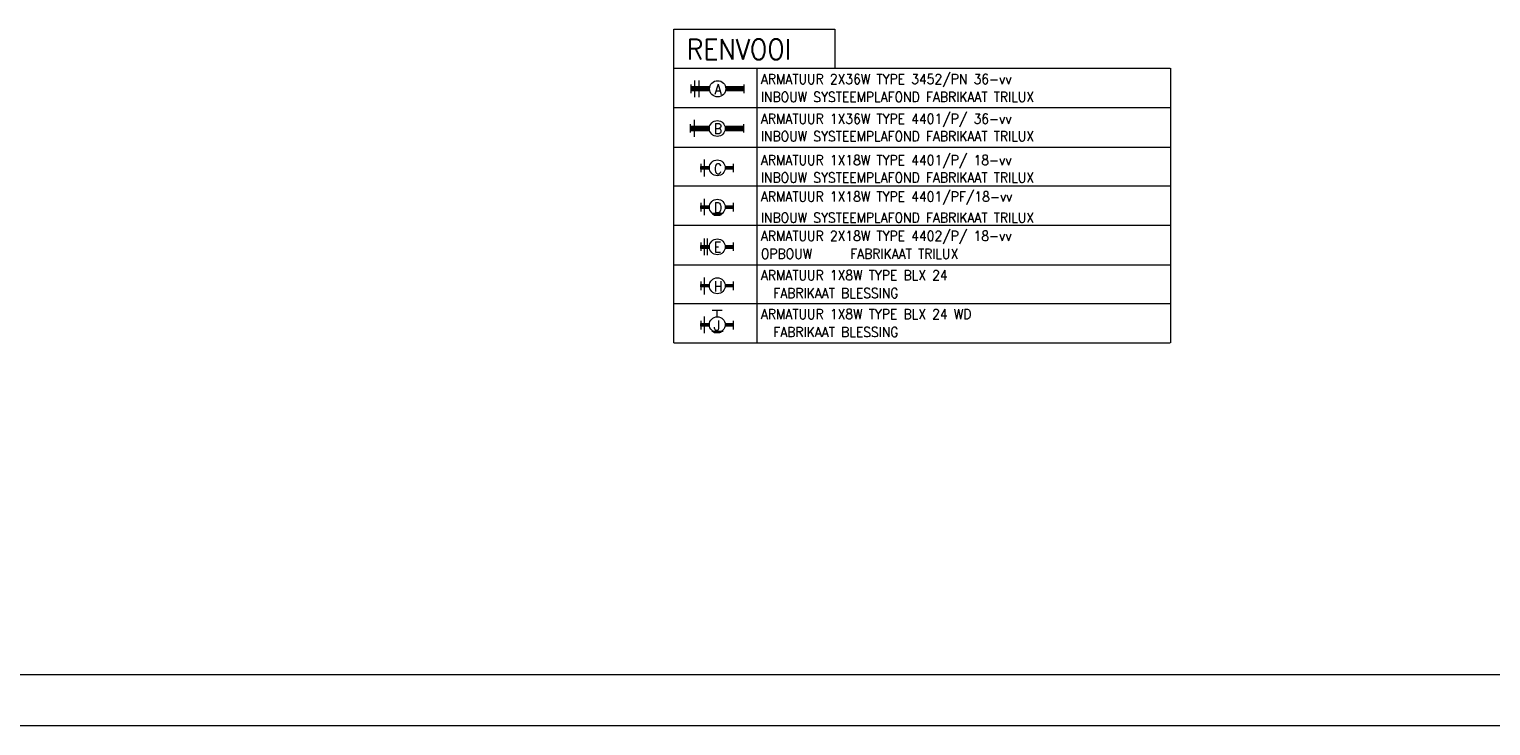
# Model space of a CAD drawing. Header units: metres. Extents: x -120 to -9, y 63 to 139.
# Tile 19 of 44: x -67 to -38, y 63 to 77. Entities that reach past the tile are written whole.
import ezdxf

# ---------------------------------------------------------------- set-up
doc = ezdxf.new("R2010")
doc.units = ezdxf.units.M
doc.header["$MEASUREMENT"] = 0
doc.layers.add('Level 1', color=1, linetype='Continuous', lineweight=0)
doc.styles.add('Style-STANDARD', font='STANDARD.shx')

msp = doc.modelspace()

# ---------------------------------------------------------------- linework, layer by layer
at = {"layer": 'Level 1', "color": 1, "linetype": 'Continuous', "lineweight": 0}
for p, q in [((-54.287, 76.683), (-51.119, 76.683)), ((-54.287, 70.511), (-54.287, 76.683)), ((-51.119, 76.683), (-51.119, 75.917)), ((-54.287, 75.917), (-44.517, 75.917)), ((-53.884, 75.675), (-53.884, 75.347)), ((-53.798, 75.675), (-53.798, 75.347)), ((-52.658, 75.917), (-52.658, 70.511)), ((-44.513, 75.917), (-44.513, 70.511)), ((-53.951, 75.425), (-53.951, 75.597)), ((-52.904, 75.425), (-52.904, 75.597)), ((-54.287, 75.144), (-44.517, 75.144)), ((-53.959, 74.651), (-53.959, 74.816)), ((-53.892, 74.901), (-53.892, 74.566)), ((-52.912, 74.651), (-52.912, 74.816)), ((-54.287, 74.362), (-44.517, 74.362)), ((-53.759, 74.034), (-53.759, 73.87)), ((-53.693, 74.12), (-53.693, 73.784)), ((-53.123, 74.034), (-53.123, 73.87)), ((-54.287, 73.605), (-44.517, 73.605)), ((-53.759, 73.269), (-53.759, 73.097)), ((-53.693, 73.347), (-53.693, 73.026)), ((-53.123, 73.269), (-53.123, 73.097)), ((-54.287, 72.831), (-44.517, 72.831)), ((-53.545, 73.066), (-53.318, 73.066)), ((-53.537, 73.05), (-53.338, 73.05)), ((-53.525, 73.042), (-53.349, 73.042)), ((-53.509, 73.034), (-53.361, 73.034)), ((-53.498, 73.026), (-53.384, 73.026)), ((-53.693, 72.566), (-53.693, 72.237)), ((-53.634, 72.566), (-53.634, 72.237)), ((-53.759, 72.487), (-53.759, 72.323)), ((-53.123, 72.487), (-53.123, 72.323)), ((-54.287, 72.05), (-44.517, 72.05)), ((-53.759, 71.722), (-53.759, 71.55)), ((-53.693, 71.8), (-53.693, 71.464)), ((-53.123, 71.722), (-53.123, 71.55)), ((-54.287, 71.284), (-44.517, 71.284)), ((-53.533, 71.159), (-53.341, 71.159)), ((-53.435, 71.034), (-53.435, 71.159)), ((-53.759, 70.948), (-53.759, 70.776)), ((-53.693, 71.034), (-53.693, 70.706)), ((-53.123, 70.948), (-53.123, 70.776)), ((-54.287, 70.511), (-44.517, 70.511)), ((-53.545, 70.745), (-53.318, 70.745)), ((-53.537, 70.745), (-53.338, 70.745)), ((-53.525, 70.737), (-53.349, 70.737)), ((-53.509, 70.722), (-53.361, 70.722)), ((-53.498, 70.714), (-53.384, 70.714)), ((-9.439, 62.98), (-119.748, 62.98))]:
    msp.add_line(p, q, dxfattribs=at)
at = {"layer": 'Level 1', "color": 11, "linetype": 'Continuous', "lineweight": 0}
msp.add_line((-10.439, 63.98), (-118.748, 63.98), dxfattribs=at)
at = {"layer": 'Level 1', "color": 1, "linetype": 'Continuous', "lineweight": 0}
for centre, radius in [((-53.427, 75.511), 0.16), ((-53.435, 74.73), 0.156), ((-53.435, 73.956), 0.156), ((-53.435, 73.183), 0.156), ((-53.435, 72.401), 0.156), ((-53.435, 71.636), 0.156), ((-53.435, 70.87), 0.156)]:
    msp.add_circle(centre, radius, dxfattribs=at)
at = {"layer": 'Level 1', "color": 1, "linetype": 'Continuous', "lineweight": 0, "extrusion": (0, 0, -1)}
for points in [[(53.595, 75.55), (53.951, 75.55), (53.595, 75.48), (53.951, 75.48)], [(53.603, 74.769), (53.959, 74.769), (53.603, 74.691), (53.959, 74.691)]]:
    msp.add_solid(points, dxfattribs=at)
at = {"layer": 'Level 1', "color": 1, "linetype": 'Continuous', "lineweight": 0}
for points in [[(-53.263, 75.48), (-52.904, 75.48), (-53.263, 75.55), (-52.904, 75.55)], [(-53.267, 74.691), (-52.912, 74.691), (-53.267, 74.769), (-52.912, 74.769)], [(-53.759, 73.933), (-53.759, 73.98), (-53.607, 73.933), (-53.607, 73.98)], [(-53.267, 73.933), (-53.267, 73.98), (-53.123, 73.933), (-53.123, 73.98)], [(-53.759, 73.159), (-53.759, 73.206), (-53.607, 73.159), (-53.607, 73.206)], [(-53.267, 73.159), (-53.267, 73.206), (-53.123, 73.159), (-53.123, 73.206)], [(-53.759, 72.37), (-53.759, 72.425), (-53.607, 72.37), (-53.607, 72.425)], [(-53.267, 72.37), (-53.267, 72.425), (-53.123, 72.37), (-53.123, 72.425)], [(-53.759, 71.612), (-53.759, 71.659), (-53.607, 71.612), (-53.607, 71.659)], [(-53.267, 71.612), (-53.267, 71.659), (-53.123, 71.612), (-53.123, 71.659)], [(-53.759, 70.839), (-53.759, 70.894), (-53.607, 70.839), (-53.607, 70.894)], [(-53.267, 70.839), (-53.267, 70.894), (-53.123, 70.839), (-53.123, 70.894)]]:
    msp.add_solid(points, dxfattribs=at)
for points in [[(-53.595, 75.55), (-53.951, 75.55), (-53.951, 75.48), (-53.595, 75.48)], [(-53.263, 75.48), (-52.904, 75.48), (-52.904, 75.55), (-53.263, 75.55)], [(-53.603, 74.769), (-53.959, 74.769), (-53.959, 74.691), (-53.603, 74.691)], [(-53.267, 74.691), (-52.912, 74.691), (-52.912, 74.769), (-53.267, 74.769)], [(-53.759, 73.933), (-53.759, 73.98), (-53.607, 73.98), (-53.607, 73.933)], [(-53.267, 73.933), (-53.267, 73.98), (-53.123, 73.98), (-53.123, 73.933)], [(-53.759, 73.159), (-53.759, 73.206), (-53.607, 73.206), (-53.607, 73.159)], [(-53.267, 73.159), (-53.267, 73.206), (-53.123, 73.206), (-53.123, 73.159)], [(-53.759, 72.37), (-53.759, 72.425), (-53.607, 72.425), (-53.607, 72.37)], [(-53.267, 72.37), (-53.267, 72.425), (-53.123, 72.425), (-53.123, 72.37)], [(-53.759, 71.612), (-53.759, 71.659), (-53.607, 71.659), (-53.607, 71.612)], [(-53.267, 71.612), (-53.267, 71.659), (-53.123, 71.659), (-53.123, 71.612)], [(-53.759, 70.839), (-53.759, 70.894), (-53.607, 70.894), (-53.607, 70.839)], [(-53.267, 70.839), (-53.267, 70.894), (-53.123, 70.894), (-53.123, 70.839)]]:
    msp.add_3dface(points, dxfattribs=at)

# ---------------------------------------------------------------- texts
at = {"layer": 'Level 1', "color": 1, "linetype": 'Continuous', "lineweight": 0, "style": 'Style-STANDARD'}
for s, height, p in [('RENVOOI', 0.3984, (-54.037, 76.089)), ('ARMATUUR 2X36W TYPE 3452/PN 36-vv', 0.1953, (-52.576, 75.605)), ('A', 0.203, (-53.49, 75.401)), ('INBOUW SYSTEEMPLAFOND FABRIKAAT TRILUX', 0.1953, (-52.576, 75.253)), ('B', 0.199, (-53.502, 74.628)), ('ARMATUUR 1X36W TYPE 4401/P/ 36-vv', 0.1953, (-52.576, 74.823)), ('INBOUW SYSTEEMPLAFOND FABRIKAAT TRILUX', 0.1953, (-52.576, 74.48)), ('C', 0.199, (-53.502, 73.839)), ('ARMATUUR 1X18W TYPE 4401/P/ 18-vv', 0.1953, (-52.576, 74.011)), ('INBOUW SYSTEEMPLAFOND FABRIKAAT TRILUX', 0.1953, (-52.576, 73.667)), ('ARMATUUR 1X18W TYPE 4401/PF/18-vv', 0.1953, (-52.576, 73.292)), ('D', 0.199, (-53.502, 73.073)), ('INBOUW SYSTEEMPLAFOND FABRIKAAT TRILUX', 0.1953, (-52.576, 72.878)), ('ARMATUUR 2X18W TYPE 4402/P/ 18-vv', 0.1953, (-52.576, 72.519)), ('E', 0.199, (-53.502, 72.3)), ('OPBOUW     FABRIKAAT TRILUX', 0.1953, (-52.576, 72.167)), ('ARMATUUR 1X8W TYPE BLX 24', 0.1953, (-52.576, 71.745)), ('H', 0.199, (-53.502, 71.526)), ('  FABRIKAAT BLESSING', 0.1953, (-52.576, 71.394)), ('ARMATUUR 1X8W TYPE BLX 24 WD', 0.1953, (-52.576, 70.98)), ('J', 0.199, (-53.502, 70.753)), ('  FABRIKAAT BLESSING', 0.1953, (-52.576, 70.628))]:
    msp.add_text(s, height=height, dxfattribs=at).set_placement(p)

doc.saveas('drawing.dxf')
